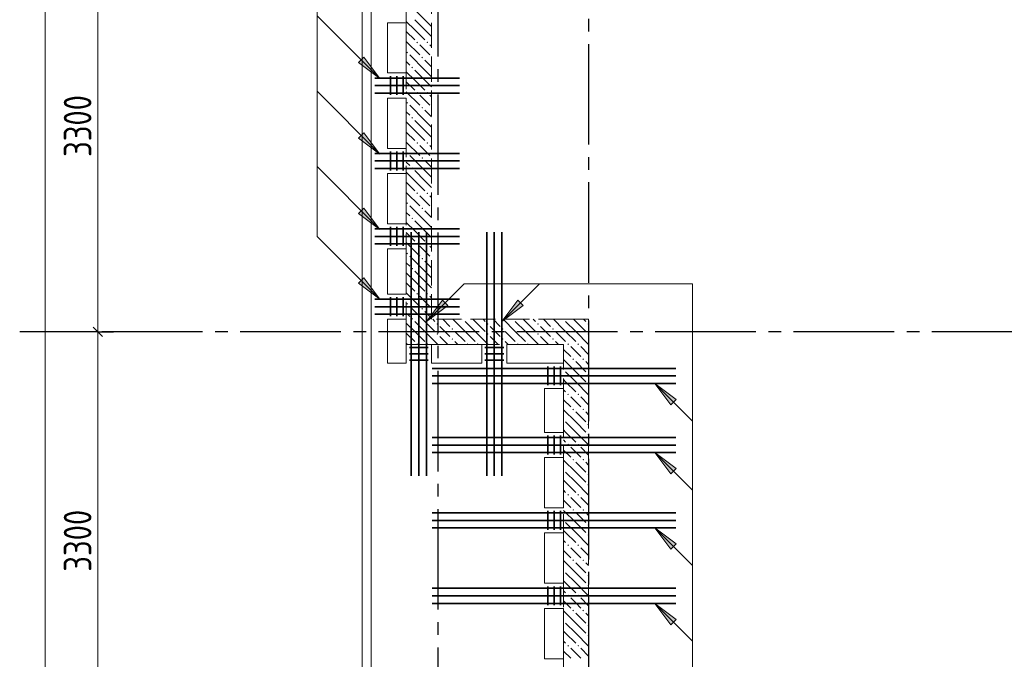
# Model space of a CAD drawing. Header units: millimetres. Extents: x 0 to 43617, y 0 to 59400.
# Tile 21 of 33: x 4600 to 12429, y 36425 to 41514. Entities that reach past the tile are written whole.
import ezdxf

# ---------------------------------------------------------------- set-up
doc = ezdxf.new("R2010")
doc.units = ezdxf.units.MM
doc.linetypes.add('______2', pattern=[270, 200, -70])
doc.linetypes.add('______5', pattern=[1100, 800, -100, 100, -100])
for name, color, linetype, lineweight in [('S1 Стержни арматуры фон', 7, 'Continuous', 25), ('Standard', 7, 'Continuous', 25), ('Оси', 40, '______5', 18), ('Позиционная метка номер позиции', 7, 'Continuous', 13), ('Поперечное армирование AW фон', 7, 'Continuous', 25)]:
    doc.layers.add(name, color=color, linetype=linetype, lineweight=lineweight)
doc.layers.add('ЖБ Перекрытие верхний уровень', color=7, linetype='Continuous', lineweight=25, true_color=0xe0e0ff)
doc.layers.add('ЖБ Стена верхний уровень', color=7, linetype='Continuous', lineweight=25, true_color=0x006e00)
doc.styles.add('GOST 2.304-81', font='txt')

msp = doc.modelspace()

# ---------------------------------------------------------------- hatches: boundary and pattern name
at = {"layer": 'ЖБ Стена верхний уровень', "linetype": 'Continuous', "lineweight": 18, "transparency": 33554687}
for points in [[(7754.5, 41333.1), (7760.9, 41339.6), (7767.4, 41333.1), (7760.9, 41326.6)], [(7834.5, 41333.1), (7841, 41339.6), (7847.4, 41333.1), (7841, 41326.6)], [(7674.5, 41253.1), (7681, 41259.6), (7687.5, 41253.1), (7681, 41246.6)], [(7794.5, 41213.1), (7801, 41219.6), (7807.5, 41213.1), (7801, 41206.6)], [(7714.5, 41133.1), (7721, 41139.6), (7727.5, 41133.1), (7721, 41126.6)], [(7754.5, 40933.1), (7760.9, 40939.6), (7767.4, 40933.1), (7760.9, 40926.6)], [(7834.5, 40933.1), (7841, 40939.6), (7847.4, 40933.1), (7841, 40926.6)], [(7674.5, 40853.1), (7681, 40859.6), (7687.5, 40853.1), (7681, 40846.6)], [(7794.5, 40813.1), (7801, 40819.6), (7807.5, 40813.1), (7801, 40806.6)], [(7714.5, 40733.1), (7721, 40739.6), (7727.5, 40733.1), (7721, 40726.6)], [(7754.5, 40533.1), (7760.9, 40539.6), (7767.4, 40533.1), (7760.9, 40526.6)], [(7834.5, 40533.1), (7841, 40539.6), (7847.4, 40533.1), (7841, 40526.6)], [(7674.5, 40453.1), (7681, 40459.6), (7687.5, 40453.1), (7681, 40446.6)], [(7794.5, 40413.1), (7801, 40419.6), (7807.5, 40413.1), (7801, 40406.6)], [(7714.5, 40333.1), (7721, 40339.6), (7727.5, 40333.1), (7721, 40326.6)], [(7754.5, 40133.1), (7760.9, 40139.6), (7767.4, 40133.1), (7760.9, 40126.6)], [(7834.5, 40133.1), (7841, 40139.6), (7847.4, 40133.1), (7841, 40126.6)], [(7674.5, 40053.1), (7681, 40059.6), (7687.5, 40053.1), (7681, 40046.6)], [(7794.5, 40013.1), (7801, 40019.6), (7807.5, 40013.1), (7801, 40006.6)], [(7714.5, 39933.1), (7721, 39939.6), (7727.5, 39933.1), (7721, 39926.6)], [(7754.5, 39733.1), (7760.9, 39739.6), (7767.4, 39733.1), (7760.9, 39726.6)], [(7834.5, 39733.1), (7841, 39739.6), (7847.4, 39733.1), (7841, 39726.6)], [(7674.5, 39653.1), (7681, 39659.6), (7687.5, 39653.1), (7681, 39646.6)], [(7794.5, 39613.1), (7801, 39619.6), (7807.5, 39613.1), (7801, 39606.6)], [(7714.5, 39533.1), (7721, 39539.6), (7727.5, 39533.1), (7721, 39526.6)], [(7754.5, 39333.1), (7760.9, 39339.6), (7767.4, 39333.1), (7760.9, 39326.6)], [(7834.5, 39333.1), (7841, 39339.6), (7847.4, 39333.1), (7841, 39326.6)], [(7674.5, 39253.1), (7681, 39259.6), (7687.5, 39253.1), (7681, 39246.6)], [(7794.5, 39213.1), (7801, 39219.6), (7807.5, 39213.1), (7801, 39206.6)], [(7714.5, 39133.1), (7721, 39139.6), (7727.5, 39133.1), (7724.3, 39130), (7717.6, 39130)], [(7724.3, 39130), (7721, 39126.6), (7717.6, 39130)], [(7914.5, 39093.1), (7921, 39099.6), (7927.5, 39093.1), (7921, 39086.6)], [(8124.3, 39130), (8121, 39126.6), (8117.6, 39130)], [(8314.5, 39093.1), (8321, 39099.6), (8327.5, 39093.1), (8321, 39086.6)], [(8524.3, 39130), (8521, 39126.6), (8517.6, 39130)], [(8714.5, 39093.1), (8721, 39099.6), (8727.5, 39093.1), (8721, 39086.6)], [(8924, 39129.7), (8921, 39126.6), (8917.6, 39130), (8924, 39130)], [(8924.3, 39130), (8924, 39129.7), (8924, 39130)], [(9114.5, 39093.1), (9121, 39099.6), (9124, 39096.6), (9124, 39089.7), (9121, 39086.6)], [(7914.5, 39013.1), (7921, 39019.6), (7927.5, 39013.1), (7921, 39006.6)], [(8034.5, 39053.1), (8041, 39059.6), (8047.4, 39053.1), (8041, 39046.6)], [(8314.5, 39013.1), (8321, 39019.6), (8327.5, 39013.1), (8321, 39006.6)], [(8434.5, 39053.1), (8441, 39059.6), (8447.4, 39053.1), (8441, 39046.6)], [(8714.5, 39013.1), (8721, 39019.6), (8727.5, 39013.1), (8721, 39006.6)], [(8834.5, 39053.1), (8841, 39059.6), (8847.4, 39053.1), (8841, 39046.6)], [(9114.5, 39013.1), (9121, 39019.6), (9124, 39016.6), (9124, 39009.7), (9121, 39006.6)], [(7754.5, 38933.1), (7760.9, 38939.6), (7767.4, 38933.1), (7764.3, 38930), (7757.6, 38930)], [(7834.5, 38933.1), (7841, 38939.6), (7847.4, 38933.1), (7844.3, 38930), (7837.6, 38930)], [(8034.5, 38973.1), (8041, 38979.6), (8047.4, 38973.1), (8041, 38966.6)], [(8154.5, 38933.1), (8160.9, 38939.6), (8167.4, 38933.1), (8164.3, 38930), (8157.6, 38930)], [(8234.5, 38933.1), (8241, 38939.6), (8247.4, 38933.1), (8244.3, 38930), (8237.6, 38930)], [(8434.5, 38973.1), (8441, 38979.6), (8447.4, 38973.1), (8441, 38966.6)], [(8554.5, 38933.1), (8560.9, 38939.6), (8567.4, 38933.1), (8564.3, 38930), (8557.6, 38930)], [(8634.5, 38933.1), (8641, 38939.6), (8647.4, 38933.1), (8644.3, 38930), (8637.6, 38930)], [(8834.5, 38973.1), (8841, 38979.6), (8847.4, 38973.1), (8841, 38966.6)], [(8954.5, 38933.1), (8960.9, 38939.6), (8967.4, 38933.1), (8960.9, 38926.6)], [(9034.5, 38933.1), (9041, 38939.6), (9047.4, 38933.1), (9041, 38926.6)], [(8994.5, 38813.1), (9001, 38819.6), (9007.5, 38813.1), (9001, 38806.6)], [(9074.5, 38813.1), (9081, 38819.6), (9087.5, 38813.1), (9081, 38806.6)], [(8924, 38736.6), (8927.5, 38733.1), (8924, 38729.7)], [(9114.5, 38693.1), (9121, 38699.6), (9124, 38696.6), (9124, 38689.7), (9121, 38686.6)], [(9114.5, 38613.1), (9121, 38619.6), (9124, 38616.6), (9124, 38609.7), (9121, 38606.6)], [(8954.5, 38533.1), (8960.9, 38539.6), (8967.4, 38533.1), (8960.9, 38526.6)], [(9034.5, 38533.1), (9041, 38539.6), (9047.4, 38533.1), (9041, 38526.6)], [(8994.5, 38413.1), (9001, 38419.6), (9007.5, 38413.1), (9001, 38406.6)], [(9074.5, 38413.1), (9081, 38419.6), (9087.5, 38413.1), (9081, 38406.6)], [(8924, 38336.6), (8927.5, 38333.1), (8924, 38329.7)], [(9114.5, 38293.1), (9121, 38299.6), (9124, 38296.6), (9124, 38289.7), (9121, 38286.6)], [(9114.5, 38213.1), (9121, 38219.6), (9124, 38216.6), (9124, 38209.7), (9121, 38206.6)], [(8954.5, 38133.1), (8960.9, 38139.6), (8967.4, 38133.1), (8960.9, 38126.6)], [(9034.5, 38133.1), (9041, 38139.6), (9047.4, 38133.1), (9041, 38126.6)], [(8994.5, 38013.1), (9001, 38019.6), (9007.5, 38013.1), (9001, 38006.6)], [(9074.5, 38013.1), (9081, 38019.6), (9087.5, 38013.1), (9081, 38006.6)], [(8924, 37936.6), (8927.5, 37933.1), (8924, 37929.7)], [(9114.5, 37893.1), (9121, 37899.6), (9124, 37896.6), (9124, 37889.7), (9121, 37886.6)], [(9114.5, 37813.1), (9121, 37819.6), (9124, 37816.6), (9124, 37809.7), (9121, 37806.6)], [(8954.5, 37733.1), (8960.9, 37739.6), (8967.4, 37733.1), (8960.9, 37726.6)], [(9034.5, 37733.1), (9041, 37739.6), (9047.4, 37733.1), (9041, 37726.6)], [(8994.5, 37613.1), (9001, 37619.6), (9007.5, 37613.1), (9001, 37606.6)], [(9074.5, 37613.1), (9081, 37619.6), (9087.5, 37613.1), (9081, 37606.6)], [(8924, 37536.6), (8927.5, 37533.1), (8924, 37529.7)], [(9114.5, 37493.1), (9121, 37499.6), (9124, 37496.6), (9124, 37489.7), (9121, 37486.6)], [(9114.5, 37413.1), (9121, 37419.6), (9124, 37416.6), (9124, 37409.7), (9121, 37406.6)], [(8954.5, 37333.1), (8960.9, 37339.6), (8967.4, 37333.1), (8960.9, 37326.6)], [(9034.5, 37333.1), (9041, 37339.6), (9047.4, 37333.1), (9041, 37326.6)], [(8994.5, 37213.1), (9001, 37219.6), (9007.5, 37213.1), (9001, 37206.6)], [(9074.5, 37213.1), (9081, 37219.6), (9087.5, 37213.1), (9081, 37206.6)], [(8924, 37136.6), (8927.5, 37133.1), (8924, 37129.7)], [(9114.5, 37093.1), (9121, 37099.6), (9124, 37096.6), (9124, 37089.7), (9121, 37086.6)], [(9114.5, 37013.1), (9121, 37019.6), (9124, 37016.6), (9124, 37009.7), (9121, 37006.6)], [(8954.5, 36933.1), (8960.9, 36939.6), (8967.4, 36933.1), (8960.9, 36926.6)], [(9034.5, 36933.1), (9041, 36939.6), (9047.4, 36933.1), (9041, 36926.6)], [(8994.5, 36813.1), (9001, 36819.6), (9007.5, 36813.1), (9001, 36806.6)], [(9074.5, 36813.1), (9081, 36819.6), (9087.5, 36813.1), (9081, 36806.6)], [(8924, 36736.6), (8927.5, 36733.1), (8924, 36729.7)], [(9114.5, 36693.1), (9121, 36699.6), (9124, 36696.6), (9124, 36689.7), (9121, 36686.6)], [(9114.5, 36613.1), (9121, 36619.6), (9124, 36616.6), (9124, 36609.7), (9121, 36606.6)], [(8954.5, 36533.1), (8960.9, 36539.6), (8967.4, 36533.1), (8960.9, 36526.6)], [(9034.5, 36533.1), (9041, 36539.6), (9047.4, 36533.1), (9041, 36526.6)]]:
    msp.add_hatch(color=7, dxfattribs=at).paths.add_polyline_path(points, flags=16)
at = {"layer": 'Позиционная метка номер позиции', "linetype": 'Continuous', "lineweight": 13, "transparency": 33554687}
for points in [[(7336.9, 41214.7), (7464.2, 41045), (7294.5, 41172.3)], [(7336.9, 40614.7), (7464.2, 40445), (7294.5, 40572.3)], [(7336.9, 40014.7), (7464.2, 39845), (7294.5, 39972.3)], [(7336.9, 39459.7), (7464.2, 39290), (7294.5, 39417.3)], [(7336.9, 39459.7), (7464.2, 39290), (7294.5, 39417.3)], [(8003.7, 39238.8), (7834, 39111.5), (7961.3, 39281.2)], [(8003.7, 39238.8), (7834, 39111.5), (7961.3, 39281.2)], [(8603.7, 39238.8), (8434, 39111.5), (8561.3, 39281.2)], [(9777.8, 38450.3), (9650.5, 38620), (9820.2, 38492.7)], [(9777.8, 37900.3), (9650.5, 38070), (9820.2, 37942.7)], [(9777.8, 37300.3), (9650.5, 37470), (9820.2, 37342.7)], [(9777.8, 36700.3), (9650.5, 36870), (9820.2, 36742.7)]]:
    msp.add_hatch(color=7, dxfattribs=at).paths.add_polyline_path(points, flags=16)

# ---------------------------------------------------------------- linework, layer by layer
at = {"layer": 'S1 Стержни арматуры фон', "color": 7, "linetype": 'Continuous', "lineweight": 35, "transparency": 33554687}
for p, q in [((7424.1, 41050), (8096.1, 41050)), ((7424.1, 40990), (8096.1, 40990)), ((7424.1, 40930), (8096.1, 40930)), ((7424.1, 40450), (8096.1, 40450)), ((7424.1, 40390), (8096.1, 40390)), ((7424.1, 40330), (8096.1, 40330)), ((7424.1, 39850), (8096.1, 39850)), ((7424.1, 39790), (8096.1, 39790)), ((7714, 39824), (7714, 37886)), ((7714, 39824), (7714, 37886)), ((7774, 39824), (7774, 37886)), ((7774, 39824), (7774, 37886)), ((7834, 39824), (7834, 37886)), ((7834, 39824), (7834, 37886)), ((8314, 39824), (8314, 37886)), ((8314, 39824), (8314, 37886)), ((8374, 39824), (8374, 37886)), ((8374, 39824), (8374, 37886)), ((8434, 39824), (8434, 37886)), ((8434, 39824), (8434, 37886)), ((7424.1, 39730), (8096.1, 39730)), ((7424.1, 39290), (8096.1, 39290)), ((7424.1, 39230), (8096.1, 39230)), ((7424.1, 39170), (8096.1, 39170)), ((7880, 38740), (9818, 38740)), ((7880, 38740), (9818, 38740)), ((7880, 38680), (9818, 38680)), ((7880, 38680), (9818, 38680)), ((7880, 38620), (9818, 38620)), ((7880, 38620), (9818, 38620)), ((7880, 38190), (9818, 38190)), ((7880, 38190), (9818, 38190)), ((7880, 38130), (9818, 38130)), ((7880, 38130), (9818, 38130)), ((7880, 38070), (9818, 38070)), ((7880, 38070), (9818, 38070)), ((7880, 37590), (9818, 37590)), ((7880, 37590), (9818, 37590)), ((7880, 37530), (9818, 37530)), ((7880, 37530), (9818, 37530)), ((7880, 37470), (9818, 37470)), ((7880, 37470), (9818, 37470)), ((7880, 36990), (9818, 36990)), ((7880, 36990), (9818, 36990)), ((7880, 36930), (9818, 36930)), ((7880, 36930), (9818, 36930)), ((7880, 36870), (9818, 36870)), ((7880, 36870), (9818, 36870))]:
    msp.add_line(p, q, dxfattribs=at)
at = {"layer": 'Standard', "color": 7, "linetype": 'Continuous', "lineweight": 13, "transparency": 33554687}
for p, q in [((5220.5, 39030), (5220.5, 42330)), ((5220.5, 35730), (5220.5, 39030))]:
    msp.add_line(p, q, dxfattribs=at)
at = {"layer": 'Standard', "color": 7, "linetype": 'Continuous', "lineweight": 25, "transparency": 33554687}
msp.add_line((5258, 38992.5), (5183, 39067.5), dxfattribs=at)
at = {"layer": 'Standard', "color": 251, "linetype": 'Continuous', "lineweight": -3, "true_color": 0x656565, "transparency": 33554687}
for q in [(5095.5, 39030), (5345.5, 39030)]:
    msp.add_line((5220.5, 39030), q, dxfattribs=at)
at = {"layer": 'Standard', "color": 254, "linetype": 'Continuous', "lineweight": 13, "true_color": 0xc4c4ff, "transparency": 33554687}
msp.add_lwpolyline([(7324.1, 10030), (33149, 10030), (33149, 57295), (7324.1, 57295), (7324.1, 10030)], dxfattribs=at)
at = {"layer": 'Standard', "color": 7, "linetype": 'Continuous', "lineweight": 13, "transparency": 33554687}
msp.add_lwpolyline([(4801.5, 10630), (4801.5, 33448.2), (4801.5, 33448.2), (4801.5, 57120)], dxfattribs=at)
at = {"layer": 'Standard', "color": 251, "linetype": 'Continuous', "lineweight": -3, "true_color": 0x656565, "transparency": 33554687}
msp.add_lwpolyline([(5220.5, 39030), (5203.5, 39030), (5203.5, 39030), (5203.5, 39030), (5203.5, 39030), (5203.5, 39030), (5203.5, 39030), (5203.5, 39030), (5203.5, 39030), (5203.5, 39030), (5203.5, 39030), (4700, 39030)], dxfattribs=at)
at = {"layer": 'ЖБ Перекрытие верхний уровень', "color": 7, "linetype": 'Continuous', "lineweight": 18, "transparency": 33554687}
for p, q in [((7394, 57220), (7394, 22670)), ((7524, 41090), (7524, 41490)), ((7524, 41490), (7674, 41490)), ((7674, 41490), (7674, 41090)), ((7674, 41090), (7524, 41090)), ((7524, 40890), (7674, 40890)), ((7524, 40490), (7524, 40890)), ((7674, 40890), (7674, 40490)), ((7674, 40490), (7524, 40490)), ((7524, 39890), (7524, 40290)), ((7524, 40290), (7674, 40290)), ((7674, 40290), (7674, 39890)), ((7674, 39890), (7524, 39890)), ((7524, 39690), (7674, 39690)), ((7524, 39330), (7524, 39690)), ((7674, 39690), (7674, 39330)), ((7674, 39330), (7524, 39330)), ((7524, 38780), (7524, 39130)), ((7524, 39130), (7674, 39130)), ((7674, 39130), (7674, 38780)), ((7874, 38780), (7874, 38930)), ((7874, 38930), (8274, 38930)), ((8274, 38930), (8274, 38780)), ((8474, 38930), (8924, 38930)), ((8474, 38780), (8474, 38930)), ((8924, 38930), (8924, 38780)), ((7674, 38780), (7524, 38780)), ((8274, 38780), (7874, 38780)), ((8924, 38780), (8474, 38780)), ((8774, 38580), (8924, 38580)), ((8774, 38230), (8774, 38580)), ((8924, 38580), (8924, 38230)), ((8924, 38230), (8774, 38230)), ((8774, 38030), (8924, 38030)), ((8774, 37630), (8774, 38030)), ((8924, 38030), (8924, 37630)), ((8924, 37630), (8774, 37630)), ((8774, 37030), (8774, 37430)), ((8774, 37430), (8924, 37430)), ((8924, 37430), (8924, 37030)), ((8924, 37030), (8774, 37030)), ((8774, 36830), (8924, 36830)), ((8774, 36430), (8774, 36830)), ((8924, 36830), (8924, 36430)), ((8924, 36430), (8774, 36430))]:
    msp.add_line(p, q, dxfattribs=at)
at = {"layer": 'ЖБ Стена верхний уровень', "color": 251, "linetype": '______2', "lineweight": 13, "true_color": 0x656565, "transparency": 33554687}
for p, q in [((7674, 43050), (7674, 39130)), ((7874, 39130), (7874, 42850)), ((7674, 39130), (7674, 38930)), ((8924, 39130), (7874, 39130)), ((9124, 39130), (8924, 39130)), ((9124, 35830), (9124, 39130)), ((7674, 38930), (8924, 38930)), ((8924, 38930), (8924, 32530))]:
    msp.add_line(p, q, dxfattribs=at)
at = {"layer": 'ЖБ Стена верхний уровень', "color": 9, "linetype": 'Continuous', "lineweight": 18, "true_color": 0xc7c7c7, "transparency": 33554687}
for p, q in [((7821, 41513.1), (7701, 41633.1)), ((7741, 41433.1), (7674, 41500.1)), ((7741, 41513.1), (7821, 41433.1)), ((7821, 41513.1), (7874, 41460.1)), ((7674, 41420.1), (7741, 41353.1)), ((7741, 41433.1), (7821, 41353.1)), ((7821, 41433.1), (7874, 41380.1)), ((7674, 41340.1), (7781, 41233.1)), ((7821, 41273.1), (7781, 41313.1)), ((7860.9, 41233.1), (7821, 41273.1)), ((7860.9, 41313.1), (7874, 41300.1)), ((7821, 41113.1), (7701, 41233.1)), ((7821, 41193.1), (7874, 41140.1)), ((7674, 41180.1), (7701, 41153.1)), ((7741, 41113.1), (7821, 41033.1)), ((7821, 41113.1), (7874, 41060.1)), ((7741, 41033.1), (7674, 41100.1)), ((7741, 41033.1), (7821, 40953.1)), ((7821, 41033.1), (7874, 40980.1)), ((7674, 41020.1), (7741, 40953.1)), ((7674, 40940.1), (7781, 40833.1)), ((7821, 40873.1), (7781, 40913.1)), ((7860.9, 40833.1), (7821, 40873.1)), ((7860.9, 40913.1), (7874, 40900.1)), ((7821, 40713.1), (7701, 40833.1)), ((7821, 40793.1), (7874, 40740.1)), ((7674, 40780.1), (7701, 40753.1)), ((7741, 40713.1), (7821, 40633.1)), ((7821, 40713.1), (7874, 40660.1)), ((7741, 40633.1), (7674, 40700.1)), ((7741, 40633.1), (7821, 40553.1)), ((7821, 40633.1), (7874, 40580.1)), ((7674, 40620.1), (7741, 40553.1)), ((7674, 40540.1), (7781, 40433.1)), ((7821, 40473.1), (7781, 40513.1)), ((7860.9, 40513.1), (7874, 40500.1)), ((7821, 40313.1), (7701, 40433.1)), ((7860.9, 40433.1), (7821, 40473.1)), ((7674, 40380.1), (7701, 40353.1)), ((7821, 40393.1), (7874, 40340.1)), ((7741, 40233.1), (7674, 40300.1)), ((7741, 40313.1), (7821, 40233.1)), ((7821, 40313.1), (7874, 40260.1)), ((7674, 40220.1), (7741, 40153.1)), ((7741, 40233.1), (7821, 40153.1)), ((7821, 40233.1), (7874, 40180.1)), ((7674, 40140.1), (7781, 40033.1)), ((7821, 40073.1), (7781, 40113.1)), ((7860.9, 40113.1), (7874, 40100.1)), ((7821, 39913.1), (7701, 40033.1)), ((7860.9, 40033.1), (7821, 40073.1)), ((7674, 39980.1), (7701, 39953.1)), ((7821, 39993.1), (7874, 39940.1)), ((7741, 39833.1), (7674, 39900.1)), ((7741, 39913.1), (7821, 39833.1)), ((7821, 39913.1), (7874, 39860.1)), ((7674, 39820.1), (7741, 39753.1)), ((7741, 39833.1), (7821, 39753.1)), ((7821, 39833.1), (7874, 39780.1)), ((7674, 39740.1), (7781, 39633.1)), ((7821, 39673.1), (7781, 39713.1)), ((7860.9, 39713.1), (7874, 39700.1)), ((7821, 39513.1), (7701, 39633.1)), ((7860.9, 39633.1), (7821, 39673.1)), ((7674, 39580.1), (7701, 39553.1)), ((7821, 39593.1), (7874, 39540.1)), ((7741, 39433.1), (7674, 39500.1)), ((7741, 39513.1), (7821, 39433.1)), ((7821, 39513.1), (7874, 39460.1)), ((7674, 39420.1), (7741, 39353.1)), ((7741, 39433.1), (7821, 39353.1)), ((7821, 39433.1), (7874, 39380.1)), ((7674, 39340.1), (7781, 39233.1)), ((7821, 39273.1), (7781, 39313.1)), ((7860.9, 39313.1), (7874, 39300.1)), ((7804.1, 39130), (7701, 39233.1)), ((7860.9, 39233.1), (7821, 39273.1)), ((7674, 39180.1), (7701, 39153.1)), ((7821, 39193.1), (7874, 39140.1)), ((7741, 39033.1), (7674, 39100.1)), ((7741, 39113.1), (7821, 39033.1)), ((7821, 39113.1), (7804.1, 39130)), ((7821, 39113.1), (7901, 39033.1)), ((7884.1, 39130), (7901, 39113.1)), ((7981, 39033.1), (7941, 39073.1)), ((7964.1, 39130), (8021, 39073.1)), ((8141, 39033.1), (8044.1, 39130)), ((8141, 39113.1), (8221, 39033.1)), ((8221, 39113.1), (8204.1, 39130)), ((8221, 39113.1), (8301, 39033.1)), ((8284.1, 39130), (8301, 39113.1)), ((8381, 39033.1), (8341, 39073.1)), ((8364.1, 39130), (8421, 39073.1)), ((8541, 39033.1), (8444.1, 39130)), ((8541, 39113.1), (8621, 39033.1)), ((8621, 39113.1), (8604.1, 39130)), ((8621, 39113.1), (8701, 39033.1)), ((8684.1, 39130), (8701, 39113.1)), ((8781, 39033.1), (8741, 39073.1)), ((8764.1, 39130), (8821, 39073.1)), ((8924, 39050.1), (8844.1, 39130)), ((8941, 39113.1), (9021, 39033.1)), ((9021, 39113.1), (9004.1, 39130)), ((9021, 39113.1), (9101, 39033.1)), ((9084.1, 39130), (9101, 39113.1)), ((7674, 39020.1), (7741, 38953.1)), ((7741, 39033.1), (7821, 38953.1)), ((7821, 39033.1), (7924.1, 38930)), ((7941, 38993.1), (8004.1, 38930)), ((8021, 38993.1), (7981, 39033.1)), ((8060.9, 39033.1), (8141, 38953.1)), ((8141, 39033.1), (8221, 38953.1)), ((8221, 39033.1), (8324.1, 38930)), ((8341, 38993.1), (8404.1, 38930)), ((8421, 38993.1), (8381, 39033.1)), ((8460.9, 39033.1), (8541, 38953.1)), ((8541, 39033.1), (8621, 38953.1)), ((8621, 39033.1), (8724.1, 38930)), ((8741, 38993.1), (8804.1, 38930)), ((8821, 38993.1), (8781, 39033.1)), ((8860.9, 39033.1), (8924, 38970.1)), ((8941, 39033.1), (8924, 39050.1)), ((8941, 39033.1), (9021, 38953.1)), ((9021, 39033.1), (9124, 38930.1)), ((7674, 38940.1), (7684.1, 38930)), ((8060.9, 38953.1), (8084.1, 38930)), ((8460.9, 38953.1), (8484.1, 38930)), ((8860.9, 38953.1), (8884.1, 38930)), ((8924, 38970.1), (8941, 38953.1)), ((9021, 38873.1), (8981, 38913.1)), ((9060.9, 38913.1), (9124, 38850.1)), ((8924, 38890.1), (8981, 38833.1)), ((9060.9, 38833.1), (9021, 38873.1)), ((9021, 38713.1), (8924, 38810.1)), ((9021, 38793.1), (9101, 38713.1)), ((9101, 38793.1), (9124, 38770.1)), ((8941, 38713.1), (9021, 38633.1)), ((9021, 38713.1), (9101, 38633.1)), ((8941, 38633.1), (8924, 38650.1)), ((8941, 38633.1), (9021, 38553.1)), ((9021, 38633.1), (9124, 38530.1)), ((8924, 38570.1), (8941, 38553.1)), ((8924, 38490.1), (8981, 38433.1)), ((9021, 38473.1), (8981, 38513.1)), ((9060.9, 38433.1), (9021, 38473.1)), ((9060.9, 38513.1), (9124, 38450.1)), ((9021, 38313.1), (8924, 38410.1)), ((9021, 38393.1), (9101, 38313.1)), ((9101, 38393.1), (9124, 38370.1)), ((8941, 38313.1), (9021, 38233.1)), ((9021, 38313.1), (9101, 38233.1)), ((8941, 38233.1), (8924, 38250.1)), ((8941, 38233.1), (9021, 38153.1)), ((9021, 38233.1), (9124, 38130.1)), ((8924, 38170.1), (8941, 38153.1)), ((8924, 38090.1), (8981, 38033.1)), ((9021, 38073.1), (8981, 38113.1)), ((9060.9, 38033.1), (9021, 38073.1)), ((9060.9, 38113.1), (9124, 38050.1)), ((9021, 37913.1), (8924, 38010.1)), ((9021, 37993.1), (9101, 37913.1)), ((9101, 37993.1), (9124, 37970.1)), ((8941, 37913.1), (9021, 37833.1)), ((9021, 37913.1), (9101, 37833.1)), ((8941, 37833.1), (8924, 37850.1)), ((8941, 37833.1), (9021, 37753.1)), ((9021, 37833.1), (9124, 37730.1)), ((8924, 37770.1), (8941, 37753.1)), ((8924, 37690.1), (8981, 37633.1)), ((9021, 37673.1), (8981, 37713.1)), ((9060.9, 37633.1), (9021, 37673.1)), ((9060.9, 37713.1), (9124, 37650.1)), ((9021, 37513.1), (8924, 37610.1)), ((9021, 37593.1), (9101, 37513.1)), ((9101, 37593.1), (9124, 37570.1)), ((8941, 37513.1), (9021, 37433.1)), ((9021, 37513.1), (9101, 37433.1)), ((8941, 37433.1), (8924, 37450.1)), ((8941, 37433.1), (9021, 37353.1)), ((9021, 37433.1), (9124, 37330.1)), ((8924, 37370.1), (8941, 37353.1)), ((8924, 37290.1), (8981, 37233.1)), ((9021, 37273.1), (8981, 37313.1)), ((9060.9, 37233.1), (9021, 37273.1)), ((9060.9, 37313.1), (9124, 37250.1)), ((9021, 37113.1), (8924, 37210.1)), ((9021, 37193.1), (9101, 37113.1)), ((9101, 37193.1), (9124, 37170.1)), ((8941, 37113.1), (9021, 37033.1)), ((9021, 37113.1), (9101, 37033.1)), ((8941, 37033.1), (8924, 37050.1)), ((8941, 37033.1), (9021, 36953.1)), ((9021, 37033.1), (9124, 36930.1)), ((8924, 36970.1), (8941, 36953.1)), ((8924, 36890.1), (8981, 36833.1)), ((9021, 36873.1), (8981, 36913.1)), ((9060.9, 36913.1), (9124, 36850.1)), ((9021, 36713.1), (8924, 36810.1)), ((9060.9, 36833.1), (9021, 36873.1)), ((9021, 36793.1), (9101, 36713.1)), ((9101, 36793.1), (9124, 36770.1)), ((8941, 36633.1), (8924, 36650.1)), ((8941, 36713.1), (9021, 36633.1)), ((9021, 36713.1), (9101, 36633.1)), ((8924, 36570.1), (8941, 36553.1)), ((8941, 36633.1), (9021, 36553.1)), ((9021, 36633.1), (9124, 36530.1)), ((8924, 36490.1), (8981, 36433.1)), ((9021, 36473.1), (8981, 36513.1)), ((9060.9, 36513.1), (9124, 36450.1)), ((9060.9, 36433.1), (9021, 36473.1))]:
    msp.add_line(p, q, dxfattribs=at)
at = {"layer": 'Оси', "color": 8, "linetype": '______5', "lineweight": -3, "transparency": 33554687}
for p, q in [((9124, 57820), (9124, 7100)), ((7924, 57420), (7924, 7100)), ((22554, 39030), (4600, 39030))]:
    msp.add_line(p, q, dxfattribs=at)
at = {"layer": 'Позиционная метка номер позиции', "color": 7, "linetype": 'Continuous', "lineweight": 13, "transparency": 33554687}
for p, q in [((7464.2, 41045), (6964.2, 41545)), ((7294.5, 41172.3), (7336.9, 41214.7)), ((7315.7, 41193.5), (7305.1, 41204.1)), ((7336.9, 41214.7), (7464.2, 41045)), ((7464.2, 41045), (7294.5, 41172.3)), ((7464.2, 41045), (7464.2, 41045)), ((7464.2, 41045), (7464.2, 41045)), ((7464.2, 41045), (7464.2, 41045)), ((7464.2, 40445), (6964.2, 40945)), ((7294.5, 40572.3), (7336.9, 40614.7)), ((7464.2, 40445), (7294.5, 40572.3)), ((7315.7, 40593.5), (7305.1, 40604.1)), ((7336.9, 40614.7), (7464.2, 40445)), ((7464.2, 40445), (7464.2, 40445)), ((7464.2, 40445), (7464.2, 40445)), ((7464.2, 40445), (7464.2, 40445)), ((7464.2, 39845), (6964.2, 40345)), ((7294.5, 39972.3), (7336.9, 40014.7)), ((7336.9, 40014.7), (7464.2, 39845)), ((7464.2, 39845), (7294.5, 39972.3)), ((7315.7, 39993.5), (7305.1, 40004.1)), ((7464.2, 39290), (6964.2, 39790)), ((7464.2, 39845), (7464.2, 39845)), ((7464.2, 39845), (7464.2, 39845)), ((7464.2, 39845), (7464.2, 39845)), ((7294.5, 39417.3), (7336.9, 39459.7)), ((7294.5, 39417.3), (7336.9, 39459.7)), ((7336.9, 39459.7), (7464.2, 39290)), ((7336.9, 39459.7), (7464.2, 39290)), ((7464.2, 39290), (7294.5, 39417.3)), ((7464.2, 39290), (7294.5, 39417.3)), ((7315.7, 39438.5), (7305.1, 39449.1)), ((7315.7, 39438.5), (7305.1, 39449.1)), ((7834, 39111.5), (8134, 39411.5)), ((8434, 39111.5), (8734, 39411.5)), ((7464.2, 39290), (7464.2, 39290)), ((7464.2, 39290), (7464.2, 39290)), ((7464.2, 39290), (7464.2, 39290)), ((7464.2, 39290), (7464.2, 39290)), ((7464.2, 39290), (7464.2, 39290)), ((7464.2, 39290), (7464.2, 39290)), ((7834, 39111.5), (7961.3, 39281.2)), ((7834, 39111.5), (7961.3, 39281.2)), ((8003.7, 39238.8), (7834, 39111.5)), ((8003.7, 39238.8), (7834, 39111.5)), ((7961.3, 39281.2), (8003.7, 39238.8)), ((7961.3, 39281.2), (8003.7, 39238.8)), ((7982.5, 39260), (7993.1, 39270.6)), ((7982.5, 39260), (7993.1, 39270.6)), ((8434, 39111.5), (8561.3, 39281.2)), ((8603.7, 39238.8), (8434, 39111.5)), ((8561.3, 39281.2), (8603.7, 39238.8)), ((8582.5, 39260), (8593.1, 39270.6)), ((7834, 39111.5), (7834, 39111.5)), ((7834, 39111.5), (7834, 39111.5)), ((7834, 39111.5), (7834, 39111.5)), ((7834, 39111.5), (7834, 39111.5)), ((7834, 39111.5), (7834, 39111.5)), ((7834, 39111.5), (7834, 39111.5)), ((8434, 39111.5), (8434, 39111.5)), ((8434, 39111.5), (8434, 39111.5)), ((8434, 39111.5), (8434, 39111.5)), ((9650.5, 38620), (9650.5, 38620)), ((9650.5, 38620), (9650.5, 38620)), ((9650.5, 38620), (9650.5, 38620)), ((9650.5, 38620), (9820.2, 38492.7)), ((9777.8, 38450.3), (9650.5, 38620)), ((9820.2, 38492.7), (9777.8, 38450.3)), ((9799, 38471.5), (9809.6, 38460.9)), ((9650.5, 38070), (9950.5, 37770)), ((9650.5, 38070), (9650.5, 38070)), ((9650.5, 38070), (9650.5, 38070)), ((9650.5, 38070), (9650.5, 38070)), ((9650.5, 38070), (9820.2, 37942.7)), ((9777.8, 37900.3), (9650.5, 38070)), ((9820.2, 37942.7), (9777.8, 37900.3)), ((9799, 37921.5), (9809.6, 37910.9)), ((9650.5, 37470), (9950.5, 37170)), ((9650.5, 37470), (9650.5, 37470)), ((9650.5, 37470), (9650.5, 37470)), ((9650.5, 37470), (9650.5, 37470)), ((9650.5, 37470), (9820.2, 37342.7)), ((9777.8, 37300.3), (9650.5, 37470)), ((9820.2, 37342.7), (9777.8, 37300.3)), ((9799, 37321.5), (9809.6, 37310.9)), ((9650.5, 36870), (9950.5, 36570)), ((9650.5, 36870), (9650.5, 36870)), ((9650.5, 36870), (9650.5, 36870)), ((9650.5, 36870), (9650.5, 36870)), ((9650.5, 36870), (9820.2, 36742.7)), ((9777.8, 36700.3), (9650.5, 36870)), ((9820.2, 36742.7), (9777.8, 36700.3)), ((9799, 36721.5), (9809.6, 36710.9))]:
    msp.add_line(p, q, dxfattribs=at)
for points in [[(7464.2, 39290), (6964.2, 39790), (6964.2, 43310), (6164.2, 43310)], [(7834, 39111.5), (8134, 39411.5), (9950.5, 39411.5), (9950.5, 31710.2), (11104, 31710.2)], [(9650.5, 38620), (9950.5, 38320), (9950.5, 31710.2), (11104, 31710.2)]]:
    msp.add_lwpolyline(points, dxfattribs=at)
at = {"layer": 'Поперечное армирование AW фон', "color": 7, "linetype": 'Continuous', "lineweight": 35, "transparency": 33554687}
for p, q in [((7549, 40915), (7549, 41065)), ((7599, 40915), (7599, 41065)), ((7649, 40915), (7649, 41065)), ((7549, 40315), (7549, 40465)), ((7599, 40315), (7599, 40465)), ((7649, 40315), (7649, 40465)), ((7549, 39715), (7549, 39865)), ((7599, 39715), (7599, 39865)), ((7649, 39715), (7649, 39865)), ((7549, 39155), (7549, 39305)), ((7599, 39155), (7599, 39305)), ((7649, 39155), (7649, 39305)), ((7699, 38905), (7849, 38905)), ((7699, 38855), (7849, 38855)), ((8299, 38905), (8449, 38905)), ((8299, 38855), (8449, 38855)), ((7699, 38805), (7849, 38805)), ((8299, 38805), (8449, 38805)), ((8799, 38755), (8799, 38605)), ((8849, 38755), (8849, 38605)), ((8899, 38755), (8899, 38605)), ((8799, 38205), (8799, 38055)), ((8849, 38205), (8849, 38055)), ((8899, 38205), (8899, 38055)), ((8799, 37605), (8799, 37455)), ((8849, 37605), (8849, 37455)), ((8899, 37605), (8899, 37455)), ((8799, 37005), (8799, 36855)), ((8849, 37005), (8849, 36855)), ((8899, 37005), (8899, 36855))]:
    msp.add_line(p, q, dxfattribs=at)

# ---------------------------------------------------------------- texts
at = {"layer": 'Standard', "color": 7, "linetype": 'Continuous', "lineweight": 25, "transparency": 33554687, "char_height": 220, "width": 641.476, "attachment_point": 7, "rotation": 90, "style": 'GOST 2.304-81'}
for insert in [(5170.5, 40422), (5170.5, 37122)]:
    msp.add_mtext('3300', dxfattribs=dict(at, insert=insert))

doc.saveas('drawing.dxf')
